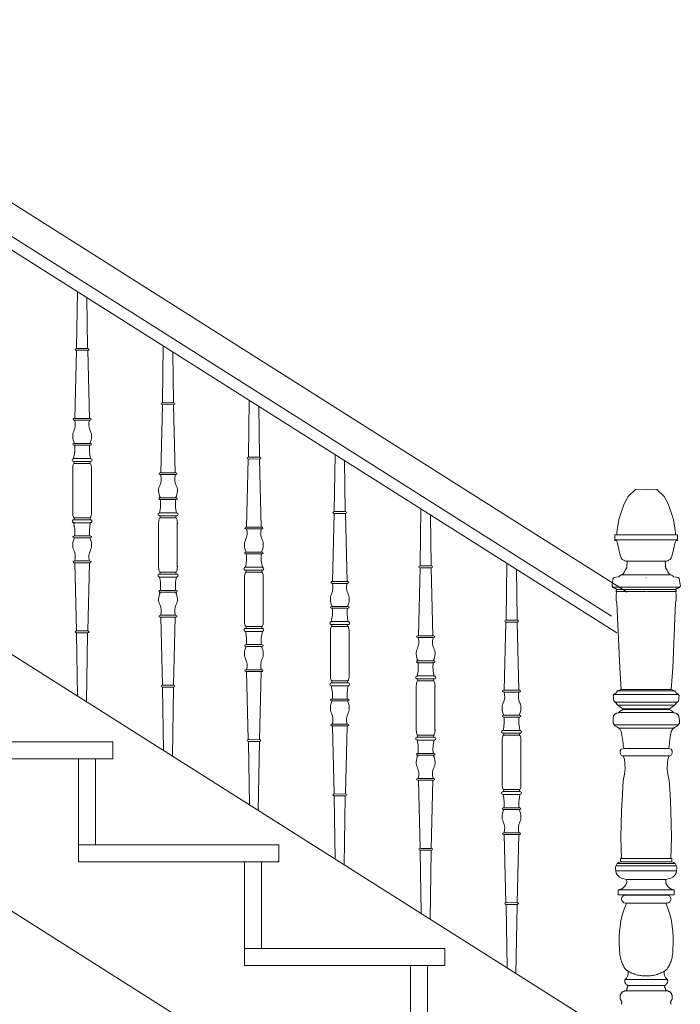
# Model space of a CAD drawing. Header units: millimetres. Extents: x -573548 to 674770, y -246895 to -89040.
# Tile 113 of 199: x 84793 to 85947, y -197721 to -196002. Entities that reach past the tile are written whole.
import ezdxf

# ---------------------------------------------------------------- set-up
doc = ezdxf.new("R2010")
doc.units = ezdxf.units.MM
for name, color, linetype, lineweight in [('balustrada drewniana_Nr_pióra__1', 8, 'Continuous', 9), ('SCHODY_Nr_pióra__1', 8, 'Continuous', 9), ('SCIANY_KONSTR_Nr_pióra__21', 8, 'Continuous', 9)]:
    doc.layers.add(name, color=color, linetype=linetype, lineweight=lineweight)

# ---------------------------------------------------------------- blocks, each defined once
blk = doc.blocks.new('A$C685D2BB2')
at = {"layer": 'balustrada drewniana_Nr_pióra__1'}
for p, q in [((7693.1, 5896.1), (4776.7, 7740.9)), ((7666.2, 5854), (4762.2, 7690.9)), ((7675, 5824.8), (4756.4, 7670.9)), ((7670.4, 5122.3), (4720.1, 6987.8)), ((6727.3, 6120.7), (6741.4, 6120.7)), ((6755.5, 6120.7), (6741.4, 6120.7)), ((6725.1, 6073.3), (6725.1, 6111.7)), ((6757.7, 6073.3), (6757.7, 6111.7)), ((6725.1, 6073.3), (6725.1, 6034.8)), ((6757.7, 6073.3), (6757.7, 6034.8)), ((6727.3, 6025.9), (6741.4, 6025.9)), ((6755.5, 6025.9), (6741.4, 6025.9)), ((6875.1, 5978.4), (6875.1, 6016.9)), ((6877.3, 6025.8), (6891.4, 6025.8)), ((6905.5, 6025.8), (6891.4, 6025.8)), ((6907.7, 5978.4), (6907.7, 6016.9)), ((7672, 5987.4), (7726.6, 5987.4)), ((7675.1, 5995.8), (7726.6, 5995.8)), ((7778, 5995.8), (7726.6, 5995.8)), ((7781.1, 5987.4), (7726.6, 5987.4)), ((6875.1, 5978.4), (6875.1, 5939.9)), ((6907.7, 5978.4), (6907.7, 5939.9)), ((7693.6, 5949.9), (7726.6, 5949.9)), ((7759.5, 5949.9), (7726.6, 5949.9)), ((6877.3, 5931), (6891.4, 5931)), ((6905.5, 5931), (6891.4, 5931)), ((7027.3, 5930.9), (7041.4, 5930.9)), ((7055.5, 5930.9), (7041.4, 5930.9)), ((7025.1, 5883.5), (7025.1, 5922)), ((7057.7, 5883.5), (7057.7, 5922)), ((7683.4, 5926.2), (7726.6, 5926.2)), ((7726.6, 5921.1), (7725.9, 5921.1)), ((7769.7, 5926.2), (7726.6, 5926.2)), ((7668.3, 5904.9), (7726.6, 5904.9)), ((7674.1, 5897.1), (7726.2, 5897.1)), ((7674.9, 5900.8), (7726.6, 5900.8)), ((7784.8, 5904.9), (7726.6, 5904.9)), ((7778.2, 5900.8), (7726.6, 5900.8)), ((7779, 5897.1), (7726.9, 5897.1)), ((7025.1, 5883.5), (7025.1, 5845)), ((7057.7, 5883.5), (7057.7, 5845)), ((7027.3, 5836.1), (7041.4, 5836.1)), ((7055.5, 5836.1), (7041.4, 5836.1)), ((7175.1, 5788.6), (7175.1, 5827.1)), ((7177.3, 5836), (7191.4, 5836)), ((7205.5, 5836), (7191.4, 5836)), ((7207.7, 5788.6), (7207.7, 5827.1)), ((7175.1, 5788.6), (7175.1, 5750.2)), ((7207.7, 5788.6), (7207.7, 5750.2)), ((7177.3, 5741.2), (7191.4, 5741.2)), ((7205.5, 5741.2), (7191.4, 5741.2)), ((7327.3, 5741.1), (7341.4, 5741.1)), ((7355.5, 5741.1), (7341.4, 5741.1)), ((7325.1, 5693.7), (7325.1, 5732.2)), ((7357.7, 5693.7), (7357.7, 5732.2)), ((7676.4, 5723.7), (7726.6, 5723.7)), ((7682.6, 5726), (7726.6, 5726)), ((7770.5, 5726), (7726.6, 5726)), ((7776.7, 5723.7), (7726.6, 5723.7)), ((7670.2, 5717.4), (7726.6, 5717.4)), ((7782.9, 5717.4), (7726.6, 5717.4)), ((7325.1, 5693.7), (7325.1, 5655.3)), ((7357.7, 5693.7), (7357.7, 5655.3)), ((7671.4, 5704), (7726.6, 5704)), ((7677, 5698.6), (7726.6, 5698.6)), ((7685.2, 5692.5), (7726.6, 5692.5)), ((7685.2, 5691), (7726.6, 5691)), ((7781.7, 5704), (7726.6, 5704)), ((7776.1, 5698.6), (7726.6, 5698.6)), ((7767.9, 5692.5), (7726.6, 5692.5)), ((7767.9, 5691), (7726.6, 5691)), ((7678.6, 5685.9), (7726.6, 5685.9)), ((7774.5, 5685.9), (7726.6, 5685.9)), ((7670.7, 5664.3), (7726.6, 5664.3)), ((7678.5, 5658.8), (7726.6, 5658.8)), ((7782.4, 5664.3), (7726.6, 5664.3)), ((7774.6, 5658.8), (7726.6, 5658.8)), ((7327.3, 5646.3), (7341.4, 5646.3)), ((7355.5, 5646.3), (7341.4, 5646.3)), ((7477.3, 5646.3), (7491.4, 5646.3)), ((7505.5, 5646.3), (7491.4, 5646.3)), ((7475.1, 5598.9), (7475.1, 5637.3)), ((7507.7, 5598.9), (7507.7, 5637.3)), ((7687.8, 5623.1), (7726.6, 5623.1)), ((7765.3, 5623.1), (7726.6, 5623.1)), ((7685.8, 5610.1), (7726.6, 5610.1)), ((7767.3, 5610.1), (7726.6, 5610.1)), ((7475.1, 5598.9), (7475.1, 5560.4)), ((7507.7, 5598.9), (7507.7, 5560.4)), ((7477.3, 5551.5), (7491.4, 5551.5)), ((7505.5, 5551.5), (7491.4, 5551.5)), ((7674, 5418.5), (7726.6, 5418.5)), ((7676, 5422.6), (7726.6, 5422.6)), ((7681.6, 5430.8), (7726.6, 5430.8)), ((7681.6, 5425.3), (7726.6, 5425.3)), ((7771.5, 5430.8), (7726.6, 5430.8)), ((7771.5, 5425.3), (7726.6, 5425.3)), ((7777.1, 5422.6), (7726.6, 5422.6)), ((7779.1, 5418.5), (7726.6, 5418.5)), ((7673.8, 5409.6), (7726.6, 5409.6)), ((7779.3, 5409.6), (7726.6, 5409.6)), ((7692.3, 5394.5), (7726.6, 5394.5)), ((7760.8, 5394.5), (7726.6, 5394.5)), ((7677.4, 5376.3), (7726.6, 5376.3)), ((7677.4, 5376.3), (7677.4, 5367.4)), ((7677.4, 5367.4), (7726.6, 5367.4)), ((7690.4, 5367.1), (7690.4, 5367.4)), ((7690.4, 5367.1), (7726.6, 5367.1)), ((7775.7, 5376.3), (7726.6, 5376.3)), ((7775.7, 5367.4), (7726.6, 5367.4)), ((7762.7, 5367.1), (7726.6, 5367.1)), ((7762.7, 5367.1), (7762.7, 5367.4)), ((7775.7, 5376.3), (7775.7, 5367.4)), ((7690.4, 5353.3), (7726.6, 5353.3)), ((7762.7, 5353.3), (7726.6, 5353.3)), ((7690, 5220), (7726.6, 5220)), ((7694.2, 5209.2), (7726.6, 5209.2)), ((7763.1, 5220), (7726.6, 5220)), ((7758.9, 5209.2), (7726.6, 5209.2)), ((7688.9, 5200), (7726.6, 5200)), ((7764.2, 5200), (7726.6, 5200))]:
    blk.add_line(p, q, dxfattribs=at)
for points in [[(6733.2, 6420.3), (6731.8, 6322.9), (6731.7, 6321.5)], [(6749.8, 6409.9), (6751.1, 6322.9), (6751.1, 6321.5)], [(6883.2, 6325.4), (6881.8, 6228), (6881.7, 6226.6)], [(6731.7, 6318.2), (6728.7, 6199.4)], [(6732.1, 6321.5), (6741.4, 6321.6)], [(6741.4, 6318.3), (6732.1, 6318.2)], [(6750.7, 6321.5), (6741.4, 6321.6)], [(6741.4, 6318.3), (6750.8, 6318.2)], [(6751.2, 6318.2), (6754.1, 6199.4)], [(6899.8, 6315), (6901.1, 6228), (6901.1, 6226.6)], [(6881.7, 6223.3), (6878.7, 6104.5)], [(6882.1, 6226.6), (6891.4, 6226.7)], [(6891.4, 6223.4), (6882.1, 6223.3)], [(6900.7, 6226.6), (6891.4, 6226.7)], [(6891.4, 6223.4), (6900.8, 6223.3)], [(6901.2, 6223.3), (6904.1, 6104.5)], [(7033.2, 6230.6), (7031.8, 6133.1), (7031.7, 6131.7)], [(7049.8, 6220.1), (7051.1, 6133.1), (7051.1, 6131.7)], [(6728.6, 6199.4), (6741.4, 6199.4)], [(6741.4, 6196.1), (6728.6, 6196.1)], [(6754.2, 6199.4), (6741.4, 6199.4)], [(6741.4, 6196.1), (6754.2, 6196.1)], [(6728.2, 6155.8), (6741.4, 6155.8)], [(6754.7, 6155.8), (6741.4, 6155.8)], [(6741.4, 6152.4), (6728.2, 6152.4)], [(6741.4, 6152.4), (6754.7, 6152.4)], [(6727.5, 6129.3), (6741.4, 6129.3)], [(6741.4, 6124.1), (6727.5, 6124.1)], [(6755.4, 6129.3), (6741.4, 6129.3)], [(6741.4, 6124.1), (6755.3, 6124.1)], [(7031.7, 6128.4), (7028.7, 6009.7)], [(7032.1, 6131.7), (7041.4, 6131.9)], [(7041.4, 6128.5), (7032.1, 6128.4)], [(7050.7, 6131.7), (7041.4, 6131.9)], [(7041.4, 6128.5), (7050.8, 6128.4)], [(7051.2, 6128.4), (7054.1, 6009.7)], [(7183.2, 6135.7), (7181.8, 6038.2), (7181.7, 6036.8)], [(7199.8, 6125.2), (7201.1, 6038.2), (7201.1, 6036.8)], [(6878.6, 6104.5), (6891.4, 6104.5)], [(6904.2, 6104.5), (6891.4, 6104.5)], [(6891.4, 6101.2), (6878.6, 6101.2)], [(6891.4, 6101.2), (6904.2, 6101.2)], [(7726.6, 6075.8), (7707.7, 6075), (7695, 6063), (7688.2, 6050), (7681.3, 6029.7), (7678.9, 6022.9), (7675.1, 6000.2), (7675.1, 5995.8), (7672, 5995.8), (7672, 5991), (7672, 5988.6), (7672, 5986.2), (7675, 5985.6), (7675.8, 5983.5), (7678.6, 5970.4), (7681, 5960.5), (7683, 5955.7), (7684.5, 5953), (7687.5, 5951.6), (7689, 5950.8), (7691.2, 5950.2), (7692.6, 5950.2), (7693.6, 5949.9), (7693.3, 5946.8), (7693, 5944.7), (7693, 5942), (7692.6, 5938.5), (7690.6, 5935.5), (7688.8, 5931.3), (7686.4, 5927.9), (7683.4, 5926.2), (7680.3, 5924.3), (7678.9, 5922.8), (7673.4, 5922.4), (7670.7, 5921.7), (7669, 5920.4), (7668.3, 5916.3), (7667.9, 5912.8), (7667.2, 5910.1), (7666.9, 5906.7)], [(7726.6, 6075.8), (7745.4, 6075), (7758.1, 6063), (7764.9, 6050), (7771.8, 6029.7), (7774.2, 6022.9), (7778, 6000.2), (7778, 5995.8), (7781.1, 5995.8), (7781.1, 5991), (7781.1, 5988.6), (7781.1, 5986.2), (7778.1, 5985.6), (7777.3, 5983.5), (7774.5, 5970.4), (7772.1, 5960.5), (7770.1, 5955.7), (7768.6, 5953), (7765.6, 5951.6), (7764.1, 5950.8), (7761.9, 5950.2), (7760.5, 5950.2), (7759.5, 5949.9), (7759.8, 5946.8), (7760.1, 5944.7), (7760.1, 5942), (7760.5, 5938.5), (7762.5, 5935.5), (7764.3, 5931.3), (7766.7, 5927.9), (7769.7, 5926.2), (7772.8, 5924.3), (7774.2, 5922.8), (7779.7, 5922.4), (7782.4, 5921.7), (7784.1, 5920.4), (7784.8, 5916.3), (7785.2, 5912.8), (7785.9, 5910.1), (7786.2, 5906.7)], [(6878.2, 6060.9), (6891.4, 6060.9)], [(6891.4, 6057.5), (6878.2, 6057.5)], [(6904.7, 6060.9), (6891.4, 6060.9)], [(6891.4, 6057.5), (6904.7, 6057.5)], [(6877.5, 6034.4), (6891.4, 6034.4)], [(6905.4, 6034.4), (6891.4, 6034.4)], [(7181.7, 6033.5), (7178.7, 5914.8)], [(7182.1, 6036.8), (7191.4, 6037)], [(7191.4, 6033.6), (7182.1, 6033.5)], [(7200.7, 6036.8), (7191.4, 6037)], [(7191.4, 6033.6), (7200.8, 6033.5)], [(7201.2, 6033.5), (7204.1, 5914.8)], [(7333.2, 6040.8), (7331.8, 5943.4), (7331.7, 5941.9)], [(6741.4, 6022.4), (6727.5, 6022.4)], [(6727.5, 6017.3), (6741.4, 6017.3)], [(6741.4, 6022.4), (6755.3, 6022.4)], [(6755.4, 6017.3), (6741.4, 6017.3)], [(6891.4, 6029.2), (6877.5, 6029.2)], [(6891.4, 6029.2), (6905.3, 6029.2)], [(7349.8, 6030.3), (7351.1, 5943.4), (7351.1, 5941.9)], [(7028.6, 6009.7), (7041.4, 6009.7)], [(7041.4, 6006.3), (7028.6, 6006.3)], [(7054.2, 6009.7), (7041.4, 6009.7)], [(7041.4, 6006.3), (7054.2, 6006.3)], [(6741.4, 5994.1), (6728.2, 5994.1)], [(6728.2, 5990.8), (6741.4, 5990.8)], [(6741.4, 5994.1), (6754.7, 5994.1)], [(6754.7, 5990.8), (6741.4, 5990.8)], [(7028.2, 5966), (7041.4, 5966)], [(7054.7, 5966), (7041.4, 5966)], [(6741.4, 5950.5), (6728.6, 5950.5)], [(6728.6, 5947.1), (6741.4, 5947.1)], [(6731.7, 5828.4), (6728.7, 5947.1)], [(6741.4, 5950.5), (6754.2, 5950.5)], [(6754.2, 5947.1), (6741.4, 5947.1)], [(6751.2, 5828.4), (6754.1, 5947.1)], [(7041.4, 5962.7), (7028.2, 5962.7)], [(7041.4, 5962.7), (7054.7, 5962.7)], [(7027.5, 5939.5), (7041.4, 5939.5)], [(7041.4, 5934.3), (7027.5, 5934.3)], [(7055.4, 5939.5), (7041.4, 5939.5)], [(7041.4, 5934.3), (7055.3, 5934.3)], [(7331.7, 5938.7), (7328.7, 5819.9)], [(7332.1, 5942), (7341.4, 5942.1)], [(7341.4, 5938.7), (7332.1, 5938.6)], [(7350.7, 5942), (7341.4, 5942.1)], [(7341.4, 5938.7), (7350.8, 5938.6)], [(7351.2, 5938.7), (7354.1, 5819.9)], [(7483.2, 5945.9), (7481.8, 5848.5), (7481.7, 5847.1)], [(7499.8, 5935.4), (7501.1, 5848.5), (7501.1, 5847.1)], [(6891.4, 5927.6), (6877.5, 5927.6)], [(6877.5, 5922.4), (6891.4, 5922.4)], [(6891.4, 5927.6), (6905.3, 5927.6)], [(6905.4, 5922.4), (6891.4, 5922.4)], [(7178.6, 5914.8), (7191.4, 5914.8)], [(7204.2, 5914.8), (7191.4, 5914.8)], [(6891.4, 5899.2), (6878.2, 5899.2)], [(6878.2, 5895.9), (6891.4, 5895.9)], [(6891.4, 5899.2), (6904.7, 5899.2)], [(6904.7, 5895.9), (6891.4, 5895.9)], [(7191.4, 5911.4), (7178.6, 5911.4)], [(7191.4, 5911.4), (7204.2, 5911.4)], [(7666.9, 5906.7), (7668.3, 5904.9), (7670.7, 5903.2), (7673.1, 5902.5), (7675.1, 5900.6), (7675.2, 5900.7), (7674.1, 5898.8), (7674.1, 5896.7), (7674.8, 5895.3), (7674.4, 5890.9), (7674.4, 5886.4), (7674.4, 5881.3), (7675.5, 5877.5), (7680.3, 5763.7), (7682.7, 5726), (7676.4, 5723.7), (7675.5, 5721.9), (7673.4, 5719.5), (7671, 5718.8), (7669, 5715.4), (7669.3, 5712.3), (7669.3, 5709.2), (7670, 5706.4), (7671, 5704.7), (7671.5, 5703.9), (7673.4, 5703), (7674.3, 5702.3), (7675.5, 5700.3), (7678.6, 5696.8), (7680.6, 5696.2), (7684.4, 5693.1), (7686.1, 5692.4), (7684.7, 5690.3), (7682.7, 5689.3), (7681.3, 5688.3), (7678.2, 5685.5), (7674.8, 5684.8), (7672, 5682.8), (7669.3, 5680), (7669, 5674.9), (7668.6, 5672.2), (7668.6, 5667.4), (7671.7, 5662.9), (7675.5, 5661.2), (7680.3, 5657.4), (7682.7, 5652.6), (7684, 5646.5), (7685.4, 5639.6), (7686.1, 5632.4), (7686.4, 5626.9), (7687.8, 5623.1), (7682.7, 5621.8), (7681, 5619.2), (7681, 5614.9), (7683, 5611.5), (7687.1, 5609.4), (7688.8, 5603.9), (7689.2, 5598.1), (7689.9, 5587.5), (7688.8, 5578.2), (7686.4, 5567.3), (7684.9, 5543.6), (7683.6, 5515.1), (7682.3, 5467.5), (7683.4, 5430.8), (7681.6, 5430.8), (7681.6, 5427.7), (7681.6, 5425.3), (7678.6, 5424), (7676, 5422.6), (7673.1, 5416.4), (7673.1, 5414), (7674.4, 5405.6), (7676, 5402.6), (7679.8, 5398.7), (7683.6, 5396.8), (7692.3, 5394.5), (7702, 5394.5), (7726.6, 5394.5)], [(7786.2, 5906.7), (7784.8, 5904.9), (7782.4, 5903.2), (7780, 5902.5), (7778, 5900.6), (7777.9, 5900.7), (7779, 5898.8), (7779, 5896.7), (7778.3, 5895.3), (7778.7, 5890.9), (7778.7, 5886.4), (7778.7, 5881.3), (7777.6, 5877.5), (7772.8, 5763.7), (7770.4, 5726), (7776.7, 5723.7), (7777.6, 5721.9), (7779.7, 5719.5), (7782.1, 5718.8), (7784.1, 5715.4), (7783.8, 5712.3), (7783.8, 5709.2), (7783.1, 5706.4), (7782.1, 5704.7), (7781.6, 5703.9), (7779.7, 5703), (7778.8, 5702.3), (7777.6, 5700.3), (7774.5, 5696.8), (7772.5, 5696.2), (7768.7, 5693.1), (7767, 5692.4), (7768.4, 5690.3), (7770.4, 5689.3), (7771.8, 5688.3), (7774.9, 5685.5), (7778.3, 5684.8), (7781.1, 5682.8), (7783.8, 5680), (7784.1, 5674.9), (7784.5, 5672.2), (7784.5, 5667.4), (7781.4, 5662.9), (7777.6, 5661.2), (7772.8, 5657.4), (7770.4, 5652.6), (7769.1, 5646.5), (7767.7, 5639.6), (7767, 5632.4), (7766.7, 5626.9), (7765.3, 5623.1), (7770.4, 5621.8), (7772.1, 5619.2), (7772.1, 5614.9), (7770.1, 5611.5), (7766, 5609.4), (7764.3, 5603.9), (7763.9, 5598.1), (7763.2, 5587.5), (7764.3, 5578.2), (7766.7, 5567.3), (7768.2, 5543.6), (7769.5, 5515.1), (7770.8, 5467.5), (7769.7, 5430.8), (7771.5, 5430.8), (7771.5, 5427.7), (7771.5, 5425.3), (7774.5, 5424), (7777.1, 5422.6), (7780, 5416.4), (7780, 5414), (7778.7, 5405.6), (7777.1, 5402.6), (7773.3, 5398.7), (7769.5, 5396.8), (7760.8, 5394.5), (7751.1, 5394.5), (7726.6, 5394.5)], [(7178.2, 5871.1), (7191.4, 5871.1)], [(7191.4, 5867.8), (7178.2, 5867.8)], [(7204.7, 5871.1), (7191.4, 5871.1)], [(7191.4, 5867.8), (7204.7, 5867.8)], [(6891.4, 5855.6), (6878.6, 5855.6)], [(6878.6, 5852.2), (6891.4, 5852.2)], [(6881.7, 5733.5), (6878.7, 5852.2)], [(6891.4, 5855.6), (6904.2, 5855.6)], [(6904.2, 5852.2), (6891.4, 5852.2)], [(6901.2, 5733.5), (6904.1, 5852.2)], [(7177.5, 5844.6), (7191.4, 5844.6)], [(7205.4, 5844.6), (7191.4, 5844.6)], [(7482.1, 5847.1), (7491.4, 5847.2)], [(7491.4, 5843.9), (7482.1, 5843.7)], [(7500.7, 5847.1), (7491.4, 5847.2)], [(7491.4, 5843.9), (7500.8, 5843.7)], [(6741.4, 5828.3), (6732.1, 5828.4)], [(6741.4, 5828.3), (6750.8, 5828.4)], [(7041.4, 5832.7), (7027.5, 5832.7)], [(7027.5, 5827.5), (7041.4, 5827.5)], [(7041.4, 5832.7), (7055.3, 5832.7)], [(7055.4, 5827.5), (7041.4, 5827.5)], [(7191.4, 5839.5), (7177.5, 5839.5)], [(7191.4, 5839.5), (7205.3, 5839.5)], [(7481.7, 5843.8), (7478.7, 5725)], [(7501.2, 5843.8), (7504.1, 5725)], [(6733.6, 5714.6), (6731.8, 5823.7), (6731.7, 5825.1)], [(6732.1, 5825.1), (6741.4, 5824.9)], [(6750.7, 5825.1), (6741.4, 5824.9)], [(6749, 5704.8), (6751.1, 5823.7), (6751.1, 5825.1)], [(7328.6, 5819.9), (7341.4, 5819.9)], [(7341.4, 5816.6), (7328.6, 5816.6)], [(7354.2, 5819.9), (7341.4, 5819.9)], [(7341.4, 5816.6), (7354.2, 5816.6)], [(7041.4, 5804.4), (7028.2, 5804.4)], [(7028.2, 5801), (7041.4, 5801)], [(7041.4, 5804.4), (7054.7, 5804.4)], [(7054.7, 5801), (7041.4, 5801)], [(7328.2, 5776.2), (7341.4, 5776.2)], [(7354.7, 5776.2), (7341.4, 5776.2)], [(7041.4, 5760.7), (7028.6, 5760.7)], [(7041.4, 5760.7), (7054.2, 5760.7)], [(7341.4, 5772.9), (7328.2, 5772.9)], [(7341.4, 5772.9), (7354.7, 5772.9)], [(7028.6, 5757.4), (7041.4, 5757.4)], [(7031.7, 5638.6), (7028.7, 5757.4)], [(7054.2, 5757.4), (7041.4, 5757.4)], [(7051.2, 5638.6), (7054.1, 5757.4)], [(7327.5, 5749.7), (7341.4, 5749.7)], [(7341.4, 5744.6), (7327.5, 5744.6)], [(7355.4, 5749.7), (7341.4, 5749.7)], [(7341.4, 5744.6), (7355.3, 5744.6)], [(6883.6, 5619.7), (6881.8, 5728.8), (6881.7, 5730.2)], [(6891.4, 5733.4), (6882.1, 5733.5)], [(6882.1, 5730.2), (6891.4, 5730)], [(6891.4, 5733.4), (6900.8, 5733.5)], [(6900.7, 5730.2), (6891.4, 5730)], [(6899, 5609.9), (6901.1, 5728.8), (6901.1, 5730.2)], [(7191.4, 5737.8), (7177.5, 5737.8)], [(7177.5, 5732.6), (7191.4, 5732.6)], [(7191.4, 5737.8), (7205.3, 5737.8)], [(7205.4, 5732.6), (7191.4, 5732.6)], [(7478.6, 5725), (7491.4, 5725)], [(7504.2, 5725), (7491.4, 5725)], [(7191.4, 5709.5), (7178.2, 5709.5)], [(7191.4, 5709.5), (7204.7, 5709.5)], [(7491.4, 5721.7), (7478.6, 5721.7)], [(7491.4, 5721.7), (7504.2, 5721.7)], [(7178.2, 5706.1), (7191.4, 5706.1)], [(7204.7, 5706.1), (7191.4, 5706.1)], [(7478.2, 5681.3), (7491.4, 5681.3)], [(7491.4, 5678), (7478.2, 5678)], [(7504.7, 5681.3), (7491.4, 5681.3)], [(7491.4, 5678), (7504.7, 5678)], [(7191.4, 5665.8), (7178.6, 5665.8)], [(7178.6, 5662.5), (7191.4, 5662.5)], [(7181.7, 5543.7), (7178.7, 5662.5)], [(7191.4, 5665.8), (7204.2, 5665.8)], [(7204.2, 5662.5), (7191.4, 5662.5)], [(7201.2, 5543.7), (7204.1, 5662.5)], [(7477.5, 5654.8), (7491.4, 5654.8)], [(7505.4, 5654.8), (7491.4, 5654.8)], [(7041.4, 5638.5), (7032.1, 5638.6)], [(7041.4, 5638.5), (7050.8, 5638.6)], [(7341.4, 5642.9), (7327.5, 5642.9)], [(7327.5, 5637.8), (7341.4, 5637.8)], [(7341.4, 5642.9), (7355.3, 5642.9)], [(7355.4, 5637.8), (7341.4, 5637.8)], [(7491.4, 5649.7), (7477.5, 5649.7)], [(7491.4, 5649.7), (7505.3, 5649.7)], [(7033.6, 5524.8), (7031.8, 5633.9), (7031.7, 5635.3)], [(7032.1, 5635.3), (7041.4, 5635.2)], [(7050.7, 5635.3), (7041.4, 5635.2)], [(7049, 5515.1), (7051.1, 5633.9), (7051.1, 5635.3)], [(7341.4, 5614.6), (7328.2, 5614.6)], [(7328.2, 5611.3), (7341.4, 5611.3)], [(7341.4, 5614.6), (7354.7, 5614.6)], [(7354.7, 5611.3), (7341.4, 5611.3)], [(7341.4, 5570.9), (7328.6, 5570.9)], [(7341.4, 5570.9), (7354.2, 5570.9)], [(7328.6, 5567.6), (7341.4, 5567.6)], [(7331.7, 5448.8), (7328.7, 5567.6)], [(7354.2, 5567.6), (7341.4, 5567.6)], [(7351.2, 5448.8), (7354.1, 5567.6)], [(7183.6, 5429.9), (7181.8, 5539), (7181.7, 5540.4)], [(7191.4, 5543.6), (7182.1, 5543.7)], [(7182.1, 5540.4), (7191.4, 5540.3)], [(7191.4, 5543.6), (7200.8, 5543.7)], [(7200.7, 5540.4), (7191.4, 5540.3)], [(7199, 5420.2), (7201.1, 5539), (7201.1, 5540.4)], [(7491.4, 5548), (7477.5, 5548)], [(7477.5, 5542.9), (7491.4, 5542.9)], [(7491.4, 5548), (7505.3, 5548)], [(7505.4, 5542.9), (7491.4, 5542.9)], [(7491.4, 5519.7), (7478.2, 5519.7)], [(7491.4, 5519.7), (7504.7, 5519.7)], [(7478.2, 5516.4), (7491.4, 5516.4)], [(7504.7, 5516.4), (7491.4, 5516.4)], [(7491.4, 5476), (7478.6, 5476)], [(7478.6, 5472.7), (7491.4, 5472.7)], [(7481.7, 5353.9), (7478.7, 5472.7)], [(7491.4, 5476), (7504.2, 5476)], [(7504.2, 5472.7), (7491.4, 5472.7)], [(7501.2, 5353.9), (7504.1, 5472.7)], [(7341.4, 5448.7), (7332.1, 5448.8)], [(7341.4, 5448.7), (7350.8, 5448.8)], [(7333.6, 5335), (7331.8, 5444.1), (7331.7, 5445.5)], [(7332.1, 5445.5), (7341.4, 5445.4)], [(7350.7, 5445.5), (7341.4, 5445.4)], [(7349, 5325.3), (7351.1, 5444.1), (7351.1, 5445.5)], [(7483.6, 5240.1), (7481.8, 5349.2), (7481.7, 5350.7)], [(7491.4, 5353.8), (7482.1, 5354)], [(7482.1, 5350.6), (7491.4, 5350.5)], [(7491.4, 5353.8), (7500.8, 5354)], [(7500.7, 5350.6), (7491.4, 5350.5)], [(7499, 5230.4), (7501.1, 5349.2), (7501.1, 5350.7)], [(7694.2, 5209.2), (7694.4, 5206.8), (7692.7, 5204), (7692.7, 5202.1)], [(7758.9, 5209.2), (7758.7, 5206.8), (7760.4, 5204), (7760.4, 5202.1)]]:
    blk.add_lwpolyline(points, dxfattribs=at)
at = {"layer": 'balustrada drewniana_Nr_pióra__1', "flags": 128}
for points in [[(7692, 5353.3), (7687.9, 5342.8), (7684.8, 5332.4), (7682.5, 5322.2), (7681, 5312.5), (7680.1, 5303.4), (7679.6, 5294.9), (7679.5, 5287.3), (7679.6, 5280.6), (7679.8, 5274.9), (7680, 5270.2), (7680.3, 5266.3), (7680.6, 5263.1), (7681, 5260.4), (7681.5, 5258), (7682, 5256), (7682.5, 5254.1), (7683.2, 5252.1), (7683.8, 5250.2), (7684.6, 5248.4), (7685.3, 5246.6), (7686.1, 5244.8), (7686.9, 5243.2), (7687.7, 5241.7), (7688.5, 5240.4), (7689.4, 5239.2), (7690.2, 5238.1), (7691.1, 5237.2), (7692.1, 5236.4), (7693.1, 5235.6), (7694.2, 5234.9), (7695.4, 5234.2), (7696.8, 5233.4), (7698.3, 5232.7), (7699.9, 5231.9), (7701.7, 5231), (7703.5, 5230.2), (7705.4, 5229.5), (7707.4, 5228.8), (7709.4, 5228.1), (7711.4, 5227.6), (7713.4, 5227.2), (7715.4, 5226.9), (7717.4, 5226.7), (7719.3, 5226.5), (7721.2, 5226.4), (7723.1, 5226.4), (7724.8, 5226.4), (7726.6, 5226.3)], [(7761.1, 5353.3), (7765.2, 5342.8), (7768.3, 5332.4), (7770.6, 5322.2), (7772.1, 5312.5), (7773, 5303.4), (7773.5, 5294.9), (7773.6, 5287.3), (7773.5, 5280.6), (7773.3, 5274.9), (7773.1, 5270.2), (7772.8, 5266.3), (7772.5, 5263.1), (7772.1, 5260.4), (7771.7, 5258), (7771.1, 5256), (7770.6, 5254.1), (7769.9, 5252.1), (7769.3, 5250.2), (7768.5, 5248.4), (7767.8, 5246.6), (7767, 5244.8), (7766.2, 5243.2), (7765.4, 5241.7), (7764.6, 5240.4), (7763.7, 5239.2), (7762.9, 5238.1), (7762, 5237.2), (7761, 5236.4), (7760, 5235.6), (7758.9, 5234.9), (7757.7, 5234.2), (7756.3, 5233.4), (7754.8, 5232.7), (7753.2, 5231.9), (7751.4, 5231), (7749.6, 5230.2), (7747.7, 5229.5), (7745.7, 5228.8), (7743.7, 5228.1), (7741.7, 5227.6), (7739.7, 5227.2), (7737.7, 5226.9), (7735.7, 5226.7), (7733.8, 5226.5), (7731.9, 5226.4), (7730, 5226.4), (7728.3, 5226.4), (7726.6, 5226.3)], [(7694.2, 5209.2), (7692.8, 5210.3), (7691.7, 5211.4), (7690.8, 5212.5), (7690.1, 5213.4), (7689.6, 5214.4), (7689.3, 5215.2), (7689.1, 5216), (7689, 5216.7), (7689, 5217.4), (7689.1, 5218), (7689.2, 5218.5), (7689.5, 5219.1), (7689.8, 5219.6), (7690.2, 5220.2), (7690.7, 5220.8), (7691.3, 5221.5), (7691.9, 5222.2), (7692.7, 5223.2), (7693.4, 5224.3), (7694, 5225.6), (7694.5, 5227.3), (7694.9, 5229.3), (7695, 5231.7), (7694.8, 5234.5)], [(7758.9, 5209.2), (7760.3, 5210.3), (7761.4, 5211.4), (7762.3, 5212.5), (7763, 5213.4), (7763.5, 5214.4), (7763.8, 5215.2), (7764, 5216), (7764.1, 5216.7), (7764.1, 5217.4), (7764, 5218), (7763.9, 5218.5), (7763.6, 5219.1), (7763.3, 5219.6), (7762.9, 5220.2), (7762.4, 5220.8), (7761.8, 5221.5), (7761.2, 5222.2), (7760.4, 5223.2), (7759.7, 5224.3), (7759.1, 5225.6), (7758.6, 5227.3), (7758.2, 5229.3), (7758.1, 5231.7), (7758.3, 5234.5)], [(7692.7, 5202.1), (7692.6, 5201.6), (7692.4, 5201.2), (7692, 5200.9), (7691.6, 5200.6), (7691, 5200.4), (7690.4, 5200.2), (7689.7, 5200), (7689.1, 5199.8), (7688.4, 5199.6), (7687.8, 5199.4), (7687.2, 5199.2), (7686.6, 5199), (7686.1, 5198.7), (7685.5, 5198.4), (7685, 5198.1), (7684.5, 5197.7), (7684.1, 5197.3), (7683.7, 5196.9), (7683.3, 5196.5), (7682.9, 5196), (7682.6, 5195.5), (7682.3, 5195), (7682.1, 5194.4), (7681.9, 5193.9), (7681.7, 5193.3), (7681.5, 5192.8), (7681.4, 5192.3), (7681.3, 5191.7), (7681.2, 5191.2), (7681.1, 5190.7), (7681.1, 5190.2), (7681, 5189.7), (7681, 5189.2), (7680.9, 5188.8), (7680.9, 5188.3), (7680.9, 5187.9), (7680.9, 5187.5), (7680.9, 5187.2), (7681, 5186.9), (7681, 5186.5), (7681, 5186.3), (7681.1, 5186), (7681.2, 5185.8), (7681.3, 5185.6), (7681.4, 5185.3), (7681.5, 5185.1), (7681.7, 5184.9), (7681.9, 5184.6), (7682.1, 5184.3), (7682.3, 5184), (7682.5, 5183.7), (7682.8, 5183.3), (7683, 5182.9), (7683.2, 5182.5), (7683.4, 5182), (7683.6, 5181.5), (7683.7, 5181), (7683.8, 5180.4), (7683.8, 5179.9), (7683.8, 5179.3), (7683.8, 5178.8), (7683.7, 5178.3), (7683.6, 5177.9), (7683.4, 5177.5), (7683.2, 5177.2), (7682.9, 5177)], [(7760.4, 5202.1), (7760.5, 5201.6), (7760.7, 5201.2), (7761.1, 5200.9), (7761.5, 5200.6), (7762.1, 5200.4), (7762.7, 5200.2), (7763.4, 5200), (7764, 5199.8), (7764.7, 5199.6), (7765.3, 5199.4), (7765.9, 5199.2), (7766.5, 5199), (7767.1, 5198.7), (7767.6, 5198.4), (7768.1, 5198.1), (7768.6, 5197.7), (7769, 5197.3), (7769.4, 5196.9), (7769.8, 5196.5), (7770.2, 5196), (7770.5, 5195.5), (7770.8, 5195), (7771, 5194.4), (7771.2, 5193.9), (7771.4, 5193.3), (7771.6, 5192.8), (7771.7, 5192.3), (7771.8, 5191.7), (7771.9, 5191.2), (7772, 5190.7), (7772, 5190.2), (7772.1, 5189.7), (7772.1, 5189.2), (7772.2, 5188.8), (7772.2, 5188.3), (7772.2, 5187.9), (7772.2, 5187.5), (7772.2, 5187.2), (7772.1, 5186.9), (7772.1, 5186.5), (7772.1, 5186.3), (7772, 5186), (7771.9, 5185.8), (7771.8, 5185.6), (7771.7, 5185.3), (7771.6, 5185.1), (7771.4, 5184.9), (7771.2, 5184.6), (7771, 5184.3), (7770.8, 5184), (7770.6, 5183.7), (7770.3, 5183.3), (7770.1, 5182.9), (7769.9, 5182.5), (7769.7, 5182), (7769.5, 5181.5), (7769.4, 5181), (7769.3, 5180.4), (7769.3, 5179.9), (7769.3, 5179.3), (7769.3, 5178.8), (7769.4, 5178.3), (7769.5, 5177.9), (7769.7, 5177.5), (7769.9, 5177.2), (7770.2, 5177)]]:
    blk.add_lwpolyline(points, dxfattribs=at)
at = {"layer": 'balustrada drewniana_Nr_pióra__1'}
for centre, radius, start, end in [((6701.6, 6188.6), 27.9, 335.2899, 15.4845), ((6781.2, 6188.6), 27.9, 164.5155, 204.7101), ((6741.2, 6169.2), 16.3, 151.329, 184.6255), ((6741.6, 6169.2), 16.3, 355.3745, 28.671), ((6750.7, 6168.1), 25.7, 180.5357, 208.6884), ((6732.1, 6168.1), 25.7, 331.3116, 359.4643), ((6665.4, 6145.2), 63.2, 345.3582, 6.5823), ((6817.4, 6145.2), 63.2, 173.4177, 194.6418), ((6729.6, 6117.7), 3.77, 127.9411, 165.9891), ((6725.5, 6122.1), 2.29, 322.9251, 69.0836), ((6757.4, 6122.1), 2.29, 110.9164, 217.0749), ((6753.2, 6117.7), 3.77, 14.0109, 52.0589), ((6758.9, 6110.9), 33.9, 166.8073, 181.4489), ((6723.9, 6110.9), 33.9, 358.5511, 13.1927), ((6851.6, 6093.7), 27.9, 335.2899, 15.4845), ((6931.2, 6093.7), 27.9, 164.5155, 204.7101), ((6891.2, 6074.3), 16.3, 151.329, 184.6255), ((6900.7, 6073.2), 25.7, 180.5357, 208.6884), ((6882.1, 6073.2), 25.7, 331.3116, 359.4643), ((6891.6, 6074.3), 16.3, 355.3745, 28.671), ((6815.4, 6050.3), 63.2, 345.3582, 6.5823), ((6967.4, 6050.3), 63.2, 173.4177, 194.6418), ((6758.9, 6035.7), 33.9, 178.5511, 193.1927), ((6723.9, 6035.7), 33.9, 346.8073, 1.4489), ((6729.6, 6028.8), 3.77, 194.0109, 232.0589), ((6725.5, 6024.5), 2.29, 290.9164, 37.0749), ((6665.4, 6001.4), 63.2, 353.4177, 14.6418), ((6817.4, 6001.4), 63.2, 165.3582, 186.5823), ((6757.4, 6024.5), 2.29, 142.9251, 249.0836), ((6753.2, 6028.8), 3.77, 307.9411, 345.9891), ((6908.9, 6016), 33.9, 166.8073, 181.4489), ((6879.6, 6022.8), 3.77, 127.9411, 165.9891), ((6875.5, 6027.2), 2.29, 322.9251, 69.0836), ((6907.4, 6027.2), 2.29, 110.9164, 217.0749), ((6903.2, 6022.8), 3.77, 14.0109, 52.0589), ((6873.9, 6016), 33.9, 358.5511, 13.1927), ((7001.6, 5998.9), 27.9, 335.2899, 15.4845), ((7081.2, 5998.9), 27.9, 164.5155, 204.7101), ((6750.7, 5978.5), 25.7, 151.3116, 179.4643), ((6732.1, 5978.5), 25.7, 0.5357, 28.6884), ((7041.2, 5979.4), 16.3, 151.329, 184.6255), ((7041.6, 5979.4), 16.3, 355.3745, 28.671), ((6741.2, 5977.4), 16.3, 175.3745, 208.671), ((6701.6, 5957.9), 27.9, 344.5155, 24.7101), ((6781.2, 5957.9), 27.9, 155.2899, 195.4845), ((6741.6, 5977.4), 16.3, 331.329, 4.6255), ((7050.7, 5978.3), 25.7, 180.5357, 208.6884), ((7032.1, 5978.3), 25.7, 331.3116, 359.4643), ((6965.4, 5955.4), 63.2, 345.3582, 6.5823), ((7117.4, 5955.4), 63.2, 173.4177, 194.6418), ((6908.9, 5940.8), 33.9, 178.5511, 193.1927), ((6879.6, 5934), 3.77, 194.0109, 232.0589), ((6875.5, 5929.6), 2.29, 290.9164, 37.0749), ((6907.4, 5929.6), 2.29, 142.9251, 249.0836), ((6903.2, 5934), 3.77, 307.9411, 345.9891), ((6873.9, 5940.8), 33.9, 346.8073, 1.4489), ((7029.6, 5927.9), 3.77, 127.9411, 165.9891), ((7025.5, 5932.3), 2.29, 322.9251, 69.0836), ((7057.4, 5932.3), 2.29, 110.9164, 217.0749), ((7053.2, 5927.9), 3.77, 14.0109, 52.0589), ((6815.4, 5906.5), 63.2, 353.4177, 14.6418), ((6967.4, 5906.5), 63.2, 165.3582, 186.5823), ((7058.9, 5921.1), 33.9, 166.8073, 181.4489), ((7023.9, 5921.1), 33.9, 358.5511, 13.1927), ((6900.7, 5883.6), 25.7, 151.3116, 179.4643), ((6882.1, 5883.6), 25.7, 0.5357, 28.6884), ((7151.6, 5904), 27.9, 335.2899, 15.4845), ((7231.2, 5904), 27.9, 164.5155, 204.7101), ((6891.2, 5882.5), 16.3, 175.3745, 208.671), ((6891.6, 5882.5), 16.3, 331.329, 4.6255), ((7191.2, 5884.5), 16.3, 151.329, 184.6255), ((7200.7, 5883.4), 25.7, 180.5357, 208.6884), ((7182.1, 5883.4), 25.7, 331.3116, 359.4643), ((7191.6, 5884.5), 16.3, 355.3745, 28.671), ((6851.6, 5863), 27.9, 344.5155, 24.7101), ((6931.2, 5863), 27.9, 155.2899, 195.4845), ((7115.4, 5860.5), 63.2, 345.3582, 6.5823), ((7267.4, 5860.5), 63.2, 173.4177, 194.6418), ((7058.9, 5845.9), 33.9, 178.5511, 193.1927), ((7023.9, 5845.9), 33.9, 346.8073, 1.4489), ((7029.6, 5839.1), 3.77, 194.0109, 232.0589), ((7025.5, 5834.7), 2.29, 290.9164, 37.0749), ((6965.4, 5811.6), 63.2, 353.4177, 14.6418), ((7117.4, 5811.6), 63.2, 165.3582, 186.5823), ((7057.4, 5834.7), 2.29, 142.9251, 249.0836), ((7053.2, 5839.1), 3.77, 307.9411, 345.9891), ((7208.9, 5826.2), 33.9, 166.8073, 181.4489), ((7179.6, 5833.1), 3.77, 127.9411, 165.9891), ((7175.5, 5837.4), 2.29, 322.9251, 69.0836), ((7207.4, 5837.4), 2.29, 110.9164, 217.0749), ((7203.2, 5833.1), 3.77, 14.0109, 52.0589), ((7173.9, 5826.2), 33.9, 358.5511, 13.1927), ((7301.6, 5809.1), 27.9, 335.2899, 15.4845), ((7381.2, 5809.1), 27.9, 164.5155, 204.7101), ((7050.7, 5788.7), 25.7, 151.3116, 179.4643), ((7032.1, 5788.7), 25.7, 0.5357, 28.6884), ((7341.2, 5789.6), 16.3, 151.329, 184.6255), ((7341.6, 5789.6), 16.3, 355.3745, 28.671), ((7041.2, 5787.6), 16.3, 175.3745, 208.671), ((7001.6, 5768.1), 27.9, 344.5155, 24.7101), ((7081.2, 5768.1), 27.9, 155.2899, 195.4845), ((7041.6, 5787.6), 16.3, 331.329, 4.6255), ((7350.7, 5788.5), 25.7, 180.5357, 208.6884), ((7332.1, 5788.5), 25.7, 331.3116, 359.4643), ((7265.4, 5765.6), 63.2, 345.3582, 6.5823), ((7417.4, 5765.6), 63.2, 173.4177, 194.6418), ((7208.9, 5751), 33.9, 178.5511, 193.1927), ((7179.6, 5744.2), 3.77, 194.0109, 232.0589), ((7175.5, 5739.8), 2.29, 290.9164, 37.0749), ((7207.4, 5739.8), 2.29, 142.9251, 249.0836), ((7203.2, 5744.2), 3.77, 307.9411, 345.9891), ((7173.9, 5751), 33.9, 346.8073, 1.4489), ((7329.6, 5738.2), 3.77, 127.9411, 165.9891), ((7325.5, 5742.5), 2.29, 322.9251, 69.0836), ((7357.4, 5742.5), 2.29, 110.9164, 217.0749), ((7353.2, 5738.2), 3.77, 14.0109, 52.0589), ((7115.4, 5716.7), 63.2, 353.4177, 14.6418), ((7267.4, 5716.7), 63.2, 165.3582, 186.5823), ((7358.9, 5731.4), 33.9, 166.8073, 181.4489), ((7323.9, 5731.4), 33.9, 358.5511, 13.1927), ((7451.6, 5714.2), 27.9, 335.2899, 15.4845), ((7531.2, 5714.2), 27.9, 164.5155, 204.7101), ((7200.7, 5693.8), 25.7, 151.3116, 179.4643), ((7191.2, 5692.7), 16.3, 175.3745, 208.671), ((7182.1, 5693.8), 25.7, 0.5357, 28.6884), ((7191.6, 5692.7), 16.3, 331.329, 4.6255), ((7491.2, 5694.7), 16.3, 151.329, 184.6255), ((7500.7, 5693.7), 25.7, 180.5357, 208.6884), ((7482.1, 5693.7), 25.7, 331.3116, 359.4643), ((7491.6, 5694.7), 16.3, 355.3745, 28.671), ((7151.6, 5673.3), 27.9, 344.5155, 24.7101), ((7231.2, 5673.3), 27.9, 155.2899, 195.4845), ((7415.4, 5670.8), 63.2, 345.3582, 6.5823), ((7567.4, 5670.8), 63.2, 173.4177, 194.6418), ((7358.9, 5656.1), 33.9, 178.5511, 193.1927), ((7323.9, 5656.1), 33.9, 346.8073, 1.4489), ((7329.6, 5649.3), 3.77, 194.0109, 232.0589), ((7325.5, 5645), 2.29, 290.9164, 37.0749), ((7265.4, 5621.8), 63.2, 353.4177, 14.6418), ((7417.4, 5621.8), 63.2, 165.3582, 186.5823), ((7357.4, 5645), 2.29, 142.9251, 249.0836), ((7353.2, 5649.3), 3.77, 307.9411, 345.9891), ((7508.9, 5636.5), 33.9, 166.8073, 181.4489), ((7479.6, 5643.3), 3.77, 127.9411, 165.9891), ((7475.5, 5647.6), 2.29, 322.9251, 69.0836), ((7507.4, 5647.6), 2.29, 110.9164, 217.0749), ((7503.2, 5643.3), 3.77, 14.0109, 52.0589), ((7473.9, 5636.5), 33.9, 358.5511, 13.1927), ((7350.7, 5598.9), 25.7, 151.3116, 179.4643), ((7332.1, 5598.9), 25.7, 0.5357, 28.6884), ((7341.2, 5597.9), 16.3, 175.3745, 208.671), ((7301.6, 5578.4), 27.9, 344.5155, 24.7101), ((7381.2, 5578.4), 27.9, 155.2899, 195.4845), ((7341.6, 5597.9), 16.3, 331.329, 4.6255), ((7508.9, 5561.2), 33.9, 178.5511, 193.1927), ((7479.6, 5554.4), 3.77, 194.0109, 232.0589), ((7503.2, 5554.4), 3.77, 307.9411, 345.9891), ((7473.9, 5561.2), 33.9, 346.8073, 1.4489), ((7475.5, 5550.1), 2.29, 290.9164, 37.0749), ((7415.4, 5527), 63.2, 353.4177, 14.6418), ((7567.4, 5527), 63.2, 165.3582, 186.5823), ((7507.4, 5550.1), 2.29, 142.9251, 249.0836), ((7500.7, 5504), 25.7, 151.3116, 179.4643), ((7491.2, 5503), 16.3, 175.3745, 208.671), ((7482.1, 5504), 25.7, 0.5357, 28.6884), ((7491.6, 5503), 16.3, 331.329, 4.6255), ((7451.6, 5483.5), 27.9, 344.5155, 24.7101), ((7531.2, 5483.5), 27.9, 155.2899, 195.4845), ((7676.8, 5392), 15.7, 272.122, 9.2505), ((7776.3, 5392), 15.7, 170.7495, 267.878), ((7690.4, 5360.2), 6.89, 90, 270), ((7762.7, 5360.2), 6.89, 270, 90)]:
    blk.add_arc(centre, radius, start, end, dxfattribs=at)
for centre, major_axis, ratio, start_param, end_param in [((6732.2, 6319.8), (2.73, 0.01), 0.610734, 1.599557, 4.672028), ((6733.4, 6319.7), (2.73, 0.04), 0.610071, 4.712389, 4.742644), ((6749.5, 6319.7), (-2.73, 0.04), 0.610071, 1.540542, 1.570796), ((6750.7, 6319.8), (-2.73, 0.01), 0.610734, 1.611157, 4.683628), ((6882.2, 6224.9), (2.73, 0.01), 0.610734, 1.599557, 4.672028), ((6883.4, 6224.8), (2.73, 0.04), 0.610071, 4.712389, 4.742644), ((6899.5, 6224.8), (-2.73, 0.04), 0.610071, 1.540542, 1.570796), ((6900.7, 6224.9), (-2.73, 0.01), 0.610734, 1.611157, 4.683628), ((6728.5, 6197.8), (-2.73, -0.05), 0.609492, 4.661602, 7.842393), ((6754.3, 6197.8), (-2.73, 0.04), 0.610071, 1.540542, 4.760584), ((6728.1, 6154.1), (-2.73, -0.04), 0.610071, 4.664194, 7.884236), ((6754.8, 6154.1), (2.73, -0.04), 0.610071, 4.682134, 7.902177), ((6727.5, 6126.7), (3.53, -0.02), 0.726701, 1.575445, 4.734164), ((6755.4, 6126.7), (-3.53, -0.02), 0.726701, 1.549022, 4.70774), ((7032.2, 6130.1), (2.73, 0.01), 0.610734, 1.599557, 4.672028), ((7033.4, 6129.9), (2.73, 0.04), 0.610071, 4.712389, 4.742644), ((7049.5, 6129.9), (-2.73, 0.04), 0.610071, 1.540542, 1.570796), ((7050.7, 6130.1), (-2.73, 0.01), 0.610734, 1.611157, 4.683628), ((6878.5, 6102.9), (-2.73, -0.05), 0.609492, 4.661602, 7.842393), ((6904.3, 6102.9), (-2.73, 0.04), 0.610071, 1.540542, 4.760584), ((6878.1, 6059.2), (-2.73, -0.04), 0.610071, 4.664194, 7.884236), ((6904.8, 6059.2), (2.73, -0.04), 0.610071, 4.682134, 7.902177), ((6877.5, 6031.8), (3.53, -0.02), 0.726701, 1.575445, 4.734164), ((6905.4, 6031.8), (-3.53, -0.02), 0.726701, 1.549022, 4.70774), ((7182.2, 6035.2), (2.73, 0.01), 0.610734, 1.599557, 4.672028), ((7183.4, 6035.1), (2.73, 0.04), 0.610071, 4.712389, 4.742644), ((7199.5, 6035.1), (-2.73, 0.04), 0.610071, 1.540542, 1.570796), ((7200.7, 6035.2), (-2.73, 0.01), 0.610734, 1.611157, 4.683628), ((6727.5, 6019.9), (3.53, 0.02), 0.726701, 1.549022, 4.70774), ((6755.4, 6019.9), (-3.53, 0.02), 0.726701, 1.575445, 4.734164), ((7028.5, 6008), (-2.73, -0.05), 0.609492, 4.661602, 7.842393), ((7054.3, 6008), (-2.73, 0.04), 0.610071, 1.540542, 4.760584), ((6728.1, 5992.5), (-2.73, 0.04), 0.610071, 4.682134, 7.902177), ((6754.8, 5992.5), (2.73, 0.04), 0.610071, 4.664194, 7.884236), ((7028.1, 5964.3), (-2.73, -0.04), 0.610071, 4.664194, 7.884236), ((7054.8, 5964.3), (2.73, -0.04), 0.610071, 4.682134, 7.902177), ((6728.5, 5948.8), (-2.73, 0.05), 0.609492, 4.723978, 7.904769), ((6754.3, 5948.8), (-2.73, -0.04), 0.610071, 1.522601, 4.742644), ((7027.5, 5936.9), (3.53, -0.02), 0.726701, 1.575445, 4.734164), ((7055.4, 5936.9), (-3.53, -0.02), 0.726701, 1.549022, 4.70774), ((7332.2, 5940.3), (2.73, 0.01), 0.610734, 1.599557, 4.672028), ((7333.4, 5940.2), (2.73, 0.04), 0.610071, 4.712389, 4.742644), ((7349.5, 5940.2), (-2.73, 0.04), 0.610071, 1.540542, 1.570796), ((7350.7, 5940.3), (-2.73, 0.01), 0.610734, 1.611157, 4.683628), ((6877.5, 5925), (3.53, 0.02), 0.726701, 1.549022, 4.70774), ((6905.4, 5925), (-3.53, 0.02), 0.726701, 1.575445, 4.734164), ((7178.5, 5913.1), (-2.73, -0.05), 0.609492, 4.661602, 7.842393), ((7204.3, 5913.1), (-2.73, 0.04), 0.610071, 1.540542, 4.760584), ((6878.1, 5897.6), (-2.73, 0.04), 0.610071, 4.682134, 7.902177), ((6904.8, 5897.6), (2.73, 0.04), 0.610071, 4.664194, 7.884236), ((7178.1, 5869.4), (-2.73, -0.04), 0.610071, 4.664194, 7.884236), ((7204.8, 5869.4), (2.73, -0.04), 0.610071, 4.682134, 7.902177), ((6878.5, 5853.9), (-2.73, 0.05), 0.609492, 4.723978, 7.904769), ((6904.3, 5853.9), (-2.73, -0.04), 0.610071, 1.522601, 4.742644), ((7177.5, 5842), (3.53, -0.02), 0.726701, 1.575445, 4.734164), ((7205.4, 5842), (-3.53, -0.02), 0.726701, 1.549022, 4.70774), ((7482.2, 5845.4), (2.73, 0.01), 0.610734, 1.599557, 4.672028), ((7500.7, 5845.4), (-2.73, 0.01), 0.610734, 1.611157, 4.683628), ((6732.2, 5826.7), (2.73, -0.01), 0.610734, 1.611157, 4.683628), ((6733.4, 5826.8), (2.73, -0.04), 0.610071, 1.540542, 1.570796), ((6749.5, 5826.8), (-2.73, -0.04), 0.610071, 4.712389, 4.742644), ((6750.7, 5826.7), (-2.73, -0.01), 0.610734, 1.599557, 4.672028), ((7027.5, 5830.1), (3.53, 0.02), 0.726701, 1.549022, 4.70774), ((7055.4, 5830.1), (-3.53, 0.02), 0.726701, 1.575445, 4.734164), ((7483.4, 5845.3), (2.73, 0.04), 0.610071, 4.712389, 4.742644), ((7499.5, 5845.3), (-2.73, 0.04), 0.610071, 1.540542, 1.570796), ((7328.5, 5818.2), (-2.73, -0.05), 0.609492, 4.661602, 7.842393), ((7354.3, 5818.2), (-2.73, 0.04), 0.610071, 1.540542, 4.760584), ((7028.1, 5802.7), (-2.73, 0.04), 0.610071, 4.682134, 7.902177), ((7054.8, 5802.7), (2.73, 0.04), 0.610071, 4.664194, 7.884236), ((7328.1, 5774.6), (-2.73, -0.04), 0.610071, 4.664194, 7.884236), ((7354.8, 5774.6), (2.73, -0.04), 0.610071, 4.682134, 7.902177), ((7028.5, 5759), (-2.73, 0.05), 0.609492, 4.723978, 7.904769), ((7054.3, 5759), (-2.73, -0.04), 0.610071, 1.522601, 4.742644), ((7327.5, 5747.1), (3.53, -0.02), 0.726701, 1.575445, 4.734164), ((7355.4, 5747.1), (-3.53, -0.02), 0.726701, 1.549022, 4.70774), ((6882.2, 5731.8), (2.73, -0.01), 0.610734, 1.611157, 4.683628), ((6883.4, 5732), (2.73, -0.04), 0.610071, 1.540542, 1.570796), ((6899.5, 5732), (-2.73, -0.04), 0.610071, 4.712389, 4.742644), ((6900.7, 5731.8), (-2.73, -0.01), 0.610734, 1.599557, 4.672028), ((7177.5, 5735.2), (3.53, 0.02), 0.726701, 1.549022, 4.70774), ((7205.4, 5735.2), (-3.53, 0.02), 0.726701, 1.575445, 4.734164), ((7478.5, 5723.3), (-2.73, -0.05), 0.609492, 4.661602, 7.842393), ((7504.3, 5723.3), (-2.73, 0.04), 0.610071, 1.540542, 4.760584), ((7178.1, 5707.8), (-2.73, 0.04), 0.610071, 4.682134, 7.902177), ((7204.8, 5707.8), (2.73, 0.04), 0.610071, 4.664194, 7.884236), ((7478.1, 5679.7), (-2.73, -0.04), 0.610071, 4.664194, 7.884236), ((7504.8, 5679.7), (2.73, -0.04), 0.610071, 4.682134, 7.902177), ((7178.5, 5664.1), (-2.73, 0.05), 0.609492, 4.723978, 7.904769), ((7204.3, 5664.1), (-2.73, -0.04), 0.610071, 1.522601, 4.742644), ((7477.5, 5652.3), (3.53, -0.02), 0.726701, 1.575445, 4.734164), ((7505.4, 5652.3), (-3.53, -0.02), 0.726701, 1.549022, 4.70774), ((7032.2, 5637), (2.73, -0.01), 0.610734, 1.611157, 4.683628), ((7033.4, 5637.1), (2.73, -0.04), 0.610071, 1.540542, 1.570796), ((7049.5, 5637.1), (-2.73, -0.04), 0.610071, 4.712389, 4.742644), ((7050.7, 5637), (-2.73, -0.01), 0.610734, 1.599557, 4.672028), ((7327.5, 5640.3), (3.53, 0.02), 0.726701, 1.549022, 4.70774), ((7355.4, 5640.3), (-3.53, 0.02), 0.726701, 1.575445, 4.734164), ((7328.1, 5612.9), (-2.73, 0.04), 0.610071, 4.682134, 7.902177), ((7354.8, 5612.9), (2.73, 0.04), 0.610071, 4.664194, 7.884236), ((7328.5, 5569.3), (-2.73, 0.05), 0.609492, 4.723978, 7.904769), ((7354.3, 5569.3), (-2.73, -0.04), 0.610071, 1.522601, 4.742644), ((7182.2, 5542.1), (2.73, -0.01), 0.610734, 1.611157, 4.683628), ((7183.4, 5542.2), (2.73, -0.04), 0.610071, 1.540542, 1.570796), ((7199.5, 5542.2), (-2.73, -0.04), 0.610071, 4.712389, 4.742644), ((7200.7, 5542.1), (-2.73, -0.01), 0.610734, 1.599557, 4.672028), ((7477.5, 5545.4), (3.53, 0.02), 0.726701, 1.549022, 4.70774), ((7505.4, 5545.4), (-3.53, 0.02), 0.726701, 1.575445, 4.734164), ((7478.1, 5518), (-2.73, 0.04), 0.610071, 4.682134, 7.902177), ((7504.8, 5518), (2.73, 0.04), 0.610071, 4.664194, 7.884236), ((7478.5, 5474.4), (-2.73, 0.05), 0.609492, 4.723978, 7.904769), ((7504.3, 5474.4), (-2.73, -0.04), 0.610071, 1.522601, 4.742644), ((7332.2, 5447.2), (2.73, -0.01), 0.610734, 1.611157, 4.683628), ((7333.4, 5447.3), (2.73, -0.04), 0.610071, 1.540542, 1.570796), ((7349.5, 5447.3), (-2.73, -0.04), 0.610071, 4.712389, 4.742644), ((7350.7, 5447.2), (-2.73, -0.01), 0.610734, 1.599557, 4.672028), ((7482.2, 5352.3), (2.73, -0.01), 0.610734, 1.611157, 4.683628), ((7483.4, 5352.4), (2.73, -0.04), 0.610071, 1.540542, 1.570796), ((7499.5, 5352.4), (-2.73, -0.04), 0.610071, 4.712389, 4.742644), ((7500.7, 5352.3), (-2.73, -0.01), 0.610734, 1.599557, 4.672028)]:
    blk.add_ellipse(centre, major_axis=major_axis, ratio=ratio, start_param=start_param, end_param=end_param, dxfattribs=at)
at = {"layer": 'SCHODY_Nr_pióra__1'}
for p, q in [((6444.9, 5635), (6794.9, 5635)), ((6794.9, 5635), (6794.9, 5605)), ((6734.9, 5605), (6794.9, 5605)), ((6764.9, 5605), (6764.9, 5455)), ((6734.9, 5599.6), (6734.9, 5425)), ((6734.9, 5455), (7084.9, 5455)), ((7084.9, 5455), (7084.9, 5425)), ((6734.9, 5425), (7084.9, 5425)), ((7054.9, 5425), (7054.9, 5274.1)), ((7024.9, 5274.1), (7374.9, 5274.1)), ((7374.9, 5274.1), (7374.9, 5244.1)), ((7314.9, 5244.1), (7374.9, 5244.1)), ((7314.9, 5244.1), (7314.9, 5063.2)), ((7344.9, 5093.2), (7344.9, 5244.1))]:
    blk.add_line(p, q, dxfattribs=at)
at = {"layer": 'SCIANY_KONSTR_Nr_pióra__21'}
for p, q in [((7393.7, 4849), (4573.3, 6632.3)), ((6734.9, 5605), (6444.9, 5605)), ((6734.9, 5425), (6734.9, 5605)), ((7024.9, 5425), (6734.9, 5425)), ((7024.9, 5244.1), (7024.9, 5425)), ((7314.9, 5244.1), (7024.9, 5244.1)), ((7314.9, 5063.2), (7314.9, 5244.1))]:
    blk.add_line(p, q, dxfattribs=at)

msp = doc.modelspace()

# ---------------------------------------------------------------- block references
at = {"color": 150}
msp.add_blockref('A$C685D2BB2', (78160.5, -202897.5), dxfattribs=at)

doc.saveas('drawing.dxf')
